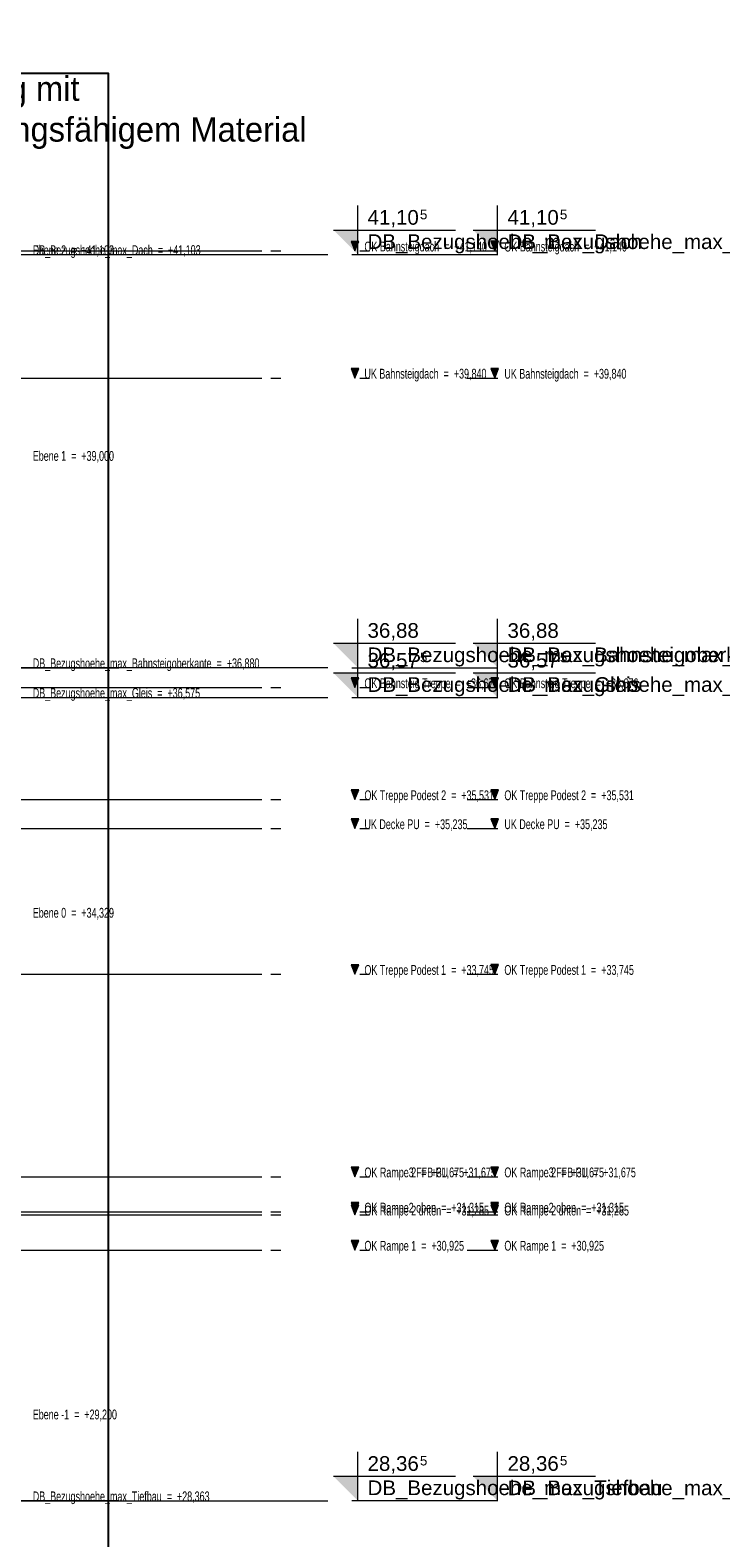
# Model space of a CAD drawing. Extents: x -805 to 3526, y -961 to 1039.
# Tile 245 of 256: x 1000.4 to 1007.46, y 27.98 to 43.4. Entities that reach past the tile are written whole.
import ezdxf
from ezdxf import colors
from ezdxf.entities.mleader import LeaderData, LeaderLine
from ezdxf.math import Vec2, Vec3

# ---------------------------------------------------------------- set-up
doc = ezdxf.new("R2010")
doc.units = 0
for name, pattern in [('_Ebene_', [4, 2, -1, 0, -1]), ('AUSGEZOGEN', [2, 1, 1]), ('P-HP-Dorsten 2022 - Schnitt - Schnitt 9 rechts der Rampe$0$_Ebene_', [4, 2, -1, 0, -1]), ('P-HP-Dorsten 2022 - Schnitt - Schnitt 9 rechts der Rampe$0$VE22-087 - Bf_Dorsten-Hervest ModellRevit2021_rvt-1-Schnitt 9$0$Verdeckt', [7.14375, 4.7625, -2.38125]), ('VE22-087 - Bf_Dorsten-Hervest ModellRevit2021_rvt-1-Schnitt 7$0$Verdeckt', [7.14375, 4.7625, -2.38125])]:
    doc.linetypes.add(name, pattern=pattern)
doc.layers.get('0').update_dxf_attribs({"color": 251})
for name, color, linetype, lineweight in [('A-FLOR-LEVL', 51, 'Continuous', 5), ('P-HP-Dorsten 2022 - Schnitt - Schnitt 9 rechts der Rampe$0$A-FLOR-LEVL', 51, 'Continuous', 5), ('P-HP-Dorsten 2022 - Schnitt - Schnitt 9 rechts der Rampe$0$VE22-087 - Bf_Dorsten-Hervest ModellRevit2021_rvt-1-Schnitt 9$0$A-FLOR-LEVL', 51, 'Continuous', 5), ('TTK-B-Bestand', 252, 'Continuous', 35), ('TTK-P-Treppe oben', 12, 'Continuous', 25), ('TTK-P-Treppe unten', 12, 'Continuous', 25), ('VE22-087 - Bf_Dorsten-Hervest ModellRevit2021_rvt-1-Schnitt 7$0$A-FLOR-LEVL', 51, 'Continuous', 5), ('VE22-087 - Bf_rvt-1-Schnitt 8$0$A-FLOR-LEVL', 51, 'Continuous', 5)]:
    doc.layers.add(name, color=color, linetype=linetype, lineweight=lineweight)
for name, color, linetype in [('TTK-P-Ablage', 162, 'Continuous'), ('TTK-P-Bahnsteig', 12, 'Continuous'), ('TTK-P-TEXT', 12, 'AUSGEZOGEN'), ('TTK-P-Verm-ProVI', 112, 'Continuous'), ('TTK-QP-links', 250, 'Continuous'), ('TTK-QP-rechts', 251, 'Continuous')]:
    doc.layers.add(name, color=color, linetype=linetype)
doc.styles.add('AKG DIN 6776', font='AKG_DIN67.TTF')
doc.styles.add('Arial Narrow', font='ARIALN.TTF', dxfattribs={"width": 0.8, "height": 100})
doc.styles.add('P-HP-Dorsten 2022 - Schnitt - Schnitt 9 rechts der Rampe$0$Arial Narrow', font='ARIALN.TTF', dxfattribs={"width": 0.8, "height": 100})
doc.styles.add('P-HP-Dorsten 2022 - Schnitt - Schnitt 9 rechts der Rampe$0$VE22-087 - Bf_Dorsten-Hervest ModellRevit2021_rvt-1-Schnitt 9$0$Arial', font='arial.ttf', dxfattribs={"height": 150})
doc.styles.add('P-HP-Dorsten 2022 - Schnitt - Schnitt 9 rechts der Rampe$0$VE22-087 - Bf_Dorsten-Hervest ModellRevit2021_rvt-1-Schnitt 9$0$Arial_1', font='arial.ttf', dxfattribs={"height": 97.483633})
doc.styles.add('VE22-087 - Bf_Dorsten-Hervest ModellRevit2021_rvt-1-Schnitt 7$0$Arial', font='arial.ttf', dxfattribs={"height": 150})
doc.styles.add('VE22-087 - Bf_Dorsten-Hervest ModellRevit2021_rvt-1-Schnitt 7$0$Arial_1', font='arial.ttf', dxfattribs={"height": 97.483633})
doc.styles.add('VE22-087 - Bf_rvt-1-Schnitt 8$0$Arial Narrow', font='ARIALN.TTF', dxfattribs={"width": 0.8, "height": 100})
doc.dimstyles.new('TTK$6', dxfattribs={"dimtxt": 2.5, "dimasz": 2.5, "dimexe": 3.5, "dimexo": 0.1, "dimgap": 1, "dimtad": 1, "dimzin": 0, "dimtxsty": 'AKG DIN 6776', "dimblk": 'OBLIQUE', "dimcen": -0.09, "dimdle": 3, "dimse1": 1, "dimse2": 1, "dimclrd": 256, "dimclre": 256, "dimclrt": 256, "dimadec": 3, "dimazin": 0, "dimtfac": 1, "dimtofl": 0, "dimtmove": 0, "dimatfit": 3, "dimldrblk": 'OBLIQUE', "dimfxl": 7, "dimfxlon": 1, "dimtolj": 1, "dimtzin": 0, "dimlwd": -1, "dimlwe": -1, "dimarcsym": 0})

# ---------------------------------------------------------------- blocks, each defined once
blk = doc.blocks.new('_None')
blk = doc.blocks.new('VE22-087 - Bf_rvt-1-Schnitt 8')
at = {"layer": 'VE22-087 - Bf_rvt-1-Schnitt 8$0$A-FLOR-LEVL', "char_height": 100, "attachment_point": 1, "style": 'VE22-087 - Bf_rvt-1-Schnitt 8$0$Arial Narrow'}
for s, insert, width in [('DB_Bezugshoehe_max_Dach  =  +41,103', (22712, 41198), 2151.73), ('DB_Bezugshoehe_max_Bahnsteigoberkante  =  +36,880', (22712, 36974), 2911.73), ('DB_Bezugshoehe_max_Gleis  =  +36,575', (22712, 36670), 2145.32), ('DB_Bezugshoehe_max_Tiefbau  =  +28,363', (22712, 28457), 2270.38)]:
    blk.add_mtext(s, dxfattribs=dict(at, insert=insert, width=width))
blk = doc.blocks.new('Schnitt8')
at = {"lineweight": 5, "xscale": 0.001, "yscale": 0.001, "zscale": 0.001}
blk.add_blockref('VE22-087 - Bf_rvt-1-Schnitt 8', (5.27, -32.595), dxfattribs=at)
at = {"layer": 'A-FLOR-LEVL', "char_height": 0.1, "attachment_point": 1, "style": 'Arial Narrow'}
for s, insert, width in [('Ebene 2  =  +41,103', (27.982, 8.602), 1.0454), ('Ebene 1  =  +39,000', (27.982, 6.499), 1.0454), ('Ebene 0  =  +34,329', (27.982, 1.828), 1.0454), ('Ebene -1  =  +29,200', (27.982, -3.301), 1.08388)]:
    blk.add_mtext(s, dxfattribs=dict(at, insert=insert, width=width))
blk = doc.blocks.new('*D549')
at = {"layer": 'DEFPOINTS', "color": 0}
for p in [(1594.653, 36.74), (1594.306, 36.575), (8.223, 0)]:
    blk.add_point(p, dxfattribs=at)
at = {"layer": 'TTK-B-Bestand', "insert": (1594.109, 36.983), "char_height": 0.25, "attachment_point": 5, "style": 'AKG DIN 6776'}
blk.add_mtext('\\A1;36,588', dxfattribs=at)
blk = doc.blocks.new('_OBLIQUE')
at = {"color": 0, "linetype": 'ByBlock'}
blk.add_line((-0.5, -0.5), (0.5, 0.5), dxfattribs=at)
blk = doc.blocks.new('*D548')
at = {"layer": 'DEFPOINTS', "color": 0}
for p in [(1585.537, 36.771), (1585.046, 36.614), (-0.868, 0.031)]:
    blk.add_point(p, dxfattribs=at)
at = {"layer": 'TTK-B-Bestand', "insert": (1585.018, 37.014), "char_height": 0.25, "attachment_point": 5, "style": 'AKG DIN 6776'}
blk.add_mtext('\\A1;36,621', dxfattribs=at)
blk = doc.blocks.new('*D547')
at = {"layer": 'DEFPOINTS', "color": 0}
for p in [(1244.185, 35.531), (0, 0)]:
    blk.add_point(p, dxfattribs=at)
at = {"layer": 'TTK-P-Treppe unten', "insert": (1244.139, 35.915), "char_height": 0.25, "attachment_point": 5, "style": 'AKG DIN 6776', "bg_fill": 3, "box_fill_scale": 1.1, "bg_fill_color": 256, "bg_fill_true_color": 13158600, "bg_fill_transparency": 0}
blk.add_mtext('\\A1;35,53', dxfattribs=at)
at = {"layer": 'DEFPOINTS', "color": 0}
blk.add_point((1244.595, 35.671), dxfattribs=at)
blk = doc.blocks.new('*D546')
at = {"layer": 'DEFPOINTS', "color": 0}
for p in [(1248.957, 37.452), (1249.082, 37.334), (0, 0)]:
    blk.add_point(p, dxfattribs=at)
at = {"layer": 'TTK-P-Treppe unten', "insert": (1249.413, 37.696), "char_height": 0.25, "attachment_point": 5, "style": 'AKG DIN 6776'}
blk.add_mtext('\\A1;37,33', dxfattribs=at)
blk = doc.blocks.new('*D545')
at = {"layer": 'DEFPOINTS', "color": 0}
for p in [(1259.602, 37.476), (1259.699, 37.387), (0.198, 0.04)]:
    blk.add_point(p, dxfattribs=at)
at = {"layer": 'TTK-P-Treppe unten', "insert": (1259.146, 37.72), "char_height": 0.25, "attachment_point": 5, "style": 'AKG DIN 6776'}
blk.add_mtext('\\A1;37,35', dxfattribs=at)
blk = doc.blocks.new('Ebene - Allgemein-1046862-Schnitt 7')
at = {"layer": 'A-FLOR-LEVL'}
blk.add_hatch(color=256, dxfattribs=at).paths.add_polyline_path([(27759, 36774), (27720, 36676), (27680, 36774)])
at = {"layer": 'A-FLOR-LEVL', "lineweight": 9}
for p, q in [((27759, 36774), (27680, 36774)), ((27680, 36774), (27720, 36676)), ((27720, 36676), (27759, 36774))]:
    blk.add_line(p, q, dxfattribs=at)
blk = doc.blocks.new('VE22-087 - Bf_Dorsten-Hervest ModellRevit2021_rvt-1-Schnitt 7$0$Ebene - Beschriftung Ebene-25273-Schnitt 7')
at = {"layer": 'VE22-087 - Bf_Dorsten-Hervest ModellRevit2021_rvt-1-Schnitt 7$0$A-FLOR-LEVL', "lineweight": 9}
blk.add_hatch(color=256, dxfattribs=at).paths.add_polyline_path([(27750, 37130), (27750, 36880), (27500, 37130)])
at = {"layer": 'VE22-087 - Bf_Dorsten-Hervest ModellRevit2021_rvt-1-Schnitt 7$0$A-FLOR-LEVL', "color": 90, "lineweight": 18}
for p, q in [((27750, 36880), (27750, 37380)), ((27500, 37130), (28750, 37130))]:
    blk.add_line(p, q, dxfattribs=at)
blk = doc.blocks.new('Schnitt7links neben rampe')
at = {"layer": 'A-FLOR-LEVL', "linetype": '_Ebene_'}
for p, q in [((-17.016, 1.3), (20.196, 1.3)), ((-17.016, 0), (20.196, 0)), ((-17.016, -3.164), (20.196, -3.164)), ((-17.016, -4.309), (20.196, -4.309)), ((-17.016, -4.605), (20.196, -4.605)), ((-17.016, -6.095), (20.196, -6.095)), ((-17.016, -8.165), (20.196, -8.165)), ((-17.016, -8.165), (20.196, -8.165)), ((-17.016, -8.525), (20.196, -8.525)), ((-17.016, -8.555), (20.196, -8.555)), ((-17.016, -8.915), (20.196, -8.915))]:
    blk.add_line(p, q, dxfattribs=at)
at = {"layer": 'VE22-087 - Bf_Dorsten-Hervest ModellRevit2021_rvt-1-Schnitt 7$0$A-FLOR-LEVL', "linetype": 'VE22-087 - Bf_Dorsten-Hervest ModellRevit2021_rvt-1-Schnitt 7$0$Verdeckt', "lineweight": 9}
for p, q in [((-17.016, 1.263), (20.196, 1.263)), ((-17.016, -2.961), (20.196, -2.961)), ((-17.016, -3.265), (20.196, -3.265)), ((-17.016, -11.477), (20.196, -11.477))]:
    blk.add_line(p, q, dxfattribs=at)
at = {"layer": 'A-FLOR-LEVL', "lineweight": 9, "xscale": 0.001, "yscale": 0.001, "zscale": 0.001}
for p in [(-7.555, -35.376), (-7.555, -36.676), (-7.555, -39.84), (-7.555, -40.985), (-7.555, -41.281), (-7.555, -42.771), (-7.555, -44.841), (-7.555, -44.841), (-7.555, -45.201), (-7.555, -45.231), (-7.555, -45.591)]:
    blk.add_blockref('Ebene - Allgemein-1046862-Schnitt 7', p, dxfattribs=at)
at = {"layer": 'VE22-087 - Bf_Dorsten-Hervest ModellRevit2021_rvt-1-Schnitt 7$0$A-FLOR-LEVL', "color": 90, "lineweight": 18, "xscale": 0.001, "yscale": 0.001, "zscale": 0.001}
for p in [(-7.555, -35.617), (-7.555, -39.84), (-7.555, -40.145), (-7.555, -48.357)]:
    blk.add_blockref('VE22-087 - Bf_Dorsten-Hervest ModellRevit2021_rvt-1-Schnitt 7$0$Ebene - Beschriftung Ebene-25273-Schnitt 7', p, dxfattribs=at)
at = {"layer": 'A-FLOR-LEVL', "char_height": 0.1, "attachment_point": 1, "style": 'Arial Narrow'}
for s, insert, width in [('OK Bahnsteigdach  =  +41,140', (20.264, 1.394), 1.57451), ('UK Bahnsteigdach  =  +39,840', (20.264, 0.094), 1.5681), ('OK Bahnsteig Treppe  =  +36,676', (20.264, -3.07), 1.72202), ('OK Treppe Podest 2  =  +35,531', (20.264, -4.215), 1.6643), ('UK Decke PU  =  +35,235', (20.264, -4.511), 1.31797), ('OK Treppe Podest 1  =  +33,745', (20.264, -6.001), 1.6643), ('OK Rampe3 FFB PU  =  +31,675', (20.264, -8.071), 1.68034), ('OK Rampe 2  =  +31,675', (20.264, -8.071), 1.27308), ('OK Rampe2 oben  =  +31,315', (20.264, -8.431), 1.52962), ('OK Rampe 2 unten  =  +31,285', (20.264, -8.461), 1.59375), ('OK Rampe 1  =  +30,925', (20.264, -8.821), 1.27308)]:
    blk.add_mtext(s, dxfattribs=dict(at, insert=insert, width=width))
at = {"layer": 'VE22-087 - Bf_Dorsten-Hervest ModellRevit2021_rvt-1-Schnitt 7$0$A-FLOR-LEVL', "lineweight": 9, "attachment_point": 1}
for s, insert, char_height, width, style in [('41,10', (20.296, 1.718), 0.15, 0.64937, 'VE22-087 - Bf_Dorsten-Hervest ModellRevit2021_rvt-1-Schnitt 7$0$Arial'), ('5', (20.832, 1.721), 0.0975, 0.0962, 'VE22-087 - Bf_Dorsten-Hervest ModellRevit2021_rvt-1-Schnitt 7$0$Arial_1'), ('DB_Bezugshoehe_max_Dach', (20.296, 1.469), 0.15, 3.45928, 'VE22-087 - Bf_Dorsten-Hervest ModellRevit2021_rvt-1-Schnitt 7$0$Arial'), ('36,88', (20.296, -2.506), 0.15, 0.64937, 'VE22-087 - Bf_Dorsten-Hervest ModellRevit2021_rvt-1-Schnitt 7$0$Arial'), ('DB_Bezugshoehe_max_Bahnsteigoberkante', (20.296, -2.754), 0.15, 5.16287, 'VE22-087 - Bf_Dorsten-Hervest ModellRevit2021_rvt-1-Schnitt 7$0$Arial'), ('36,57', (20.296, -2.81), 0.15, 0.64937, 'VE22-087 - Bf_Dorsten-Hervest ModellRevit2021_rvt-1-Schnitt 7$0$Arial'), ('5', (20.832, -2.807), 0.0975, 0.0962, 'VE22-087 - Bf_Dorsten-Hervest ModellRevit2021_rvt-1-Schnitt 7$0$Arial_1'), ('DB_Bezugshoehe_max_Gleis', (20.296, -3.058), 0.15, 3.44325, 'VE22-087 - Bf_Dorsten-Hervest ModellRevit2021_rvt-1-Schnitt 7$0$Arial'), ('28,36', (20.296, -11.022), 0.15, 0.64937, 'VE22-087 - Bf_Dorsten-Hervest ModellRevit2021_rvt-1-Schnitt 7$0$Arial'), ('5', (20.832, -11.019), 0.0975, 0.0962, 'VE22-087 - Bf_Dorsten-Hervest ModellRevit2021_rvt-1-Schnitt 7$0$Arial_1'), ('DB_Bezugshoehe_max_Tiefbau', (20.296, -11.271), 0.15, 3.72384, 'VE22-087 - Bf_Dorsten-Hervest ModellRevit2021_rvt-1-Schnitt 7$0$Arial')]:
    blk.add_mtext(s, dxfattribs=dict(at, insert=insert, char_height=char_height, width=width, style=style))
blk = doc.blocks.new('P-HP-Dorsten 2022 - Schnitt - Schnitt 9 rechts der Rampe$0$Ebene - Allgemein-1046862-Schnitt 9')
at = {"layer": 'P-HP-Dorsten 2022 - Schnitt - Schnitt 9 rechts der Rampe$0$A-FLOR-LEVL'}
blk.add_hatch(color=256, dxfattribs=at).paths.add_polyline_path([(26197, 36774), (26157, 36676), (26118, 36774)])
at = {"layer": 'P-HP-Dorsten 2022 - Schnitt - Schnitt 9 rechts der Rampe$0$A-FLOR-LEVL', "lineweight": 9}
for p, q in [((26197, 36774), (26118, 36774)), ((26118, 36774), (26157, 36676)), ((26157, 36676), (26197, 36774))]:
    blk.add_line(p, q, dxfattribs=at)
blk = doc.blocks.new('P-HP-Dorsten 2022 - Schnitt - Schnitt 9 rechts der Rampe$0$VE22-087 - Bf_Dorsten-Hervest ModellRevit2021_rvt-1-Schnitt 9$0$Ebene - Beschriftung Ebene-25273-Schnitt 9')
at = {"layer": 'P-HP-Dorsten 2022 - Schnitt - Schnitt 9 rechts der Rampe$0$VE22-087 - Bf_Dorsten-Hervest ModellRevit2021_rvt-1-Schnitt 9$0$A-FLOR-LEVL', "lineweight": 9}
blk.add_hatch(color=256, dxfattribs=at).paths.add_polyline_path([(26188, 37130), (26188, 36880), (25938, 37130)])
at = {"layer": 'P-HP-Dorsten 2022 - Schnitt - Schnitt 9 rechts der Rampe$0$VE22-087 - Bf_Dorsten-Hervest ModellRevit2021_rvt-1-Schnitt 9$0$A-FLOR-LEVL', "color": 90, "lineweight": 18}
for p, q in [((26188, 36880), (26188, 37380)), ((25938, 37130), (27188, 37130))]:
    blk.add_line(p, q, dxfattribs=at)
blk = doc.blocks.new('P-HP-Dorsten 2022 - Schnitt - Schnitt 9 rechts der Rampe')
at = {"layer": 'P-HP-Dorsten 2022 - Schnitt - Schnitt 9 rechts der Rampe$0$A-FLOR-LEVL', "linetype": 'P-HP-Dorsten 2022 - Schnitt - Schnitt 9 rechts der Rampe$0$_Ebene_'}
for p, q in [((3138.736, 35240.905), (3179.524, 35240.905)), ((3138.736, 35239.605), (3179.524, 35239.605)), ((3138.736, 35236.441), (3179.524, 35236.441)), ((3138.736, 35235.296), (3179.524, 35235.296)), ((3138.736, 35235), (3179.524, 35235)), ((3138.736, 35233.51), (3179.524, 35233.51)), ((3138.736, 35231.44), (3179.524, 35231.44)), ((3138.736, 35231.44), (3179.524, 35231.44)), ((3138.736, 35231.08), (3179.524, 35231.08)), ((3138.736, 35231.05), (3179.524, 35231.05)), ((3138.736, 35230.69), (3179.524, 35230.69))]:
    blk.add_line(p, q, dxfattribs=at)
at = {"layer": 'P-HP-Dorsten 2022 - Schnitt - Schnitt 9 rechts der Rampe$0$VE22-087 - Bf_Dorsten-Hervest ModellRevit2021_rvt-1-Schnitt 9$0$A-FLOR-LEVL', "linetype": 'P-HP-Dorsten 2022 - Schnitt - Schnitt 9 rechts der Rampe$0$VE22-087 - Bf_Dorsten-Hervest ModellRevit2021_rvt-1-Schnitt 9$0$Verdeckt', "lineweight": 9}
for p, q in [((3138.736, 35240.868), (3179.524, 35240.868)), ((3138.736, 35236.645), (3179.524, 35236.645)), ((3138.736, 35236.34), (3179.524, 35236.34)), ((3138.736, 35228.128), (3179.524, 35228.128))]:
    blk.add_line(p, q, dxfattribs=at)
at = {"layer": 'P-HP-Dorsten 2022 - Schnitt - Schnitt 9 rechts der Rampe$0$A-FLOR-LEVL', "lineweight": 9, "xscale": 0.001, "yscale": 0.001, "zscale": 0.001}
for p in [(3153.337, 35204.229), (3153.337, 35202.929), (3153.337, 35199.765), (3153.337, 35198.62), (3153.337, 35198.324), (3153.337, 35196.834), (3153.337, 35194.764), (3153.337, 35194.764), (3153.337, 35194.404), (3153.337, 35194.374), (3153.337, 35194.014)]:
    blk.add_blockref('P-HP-Dorsten 2022 - Schnitt - Schnitt 9 rechts der Rampe$0$Ebene - Allgemein-1046862-Schnitt 9', p, dxfattribs=at)
at = {"layer": 'P-HP-Dorsten 2022 - Schnitt - Schnitt 9 rechts der Rampe$0$VE22-087 - Bf_Dorsten-Hervest ModellRevit2021_rvt-1-Schnitt 9$0$A-FLOR-LEVL', "color": 90, "lineweight": 18, "xscale": 0.001, "yscale": 0.001, "zscale": 0.001}
for p in [(3153.337, 35203.989), (3153.337, 35199.765), (3153.337, 35199.461), (3153.337, 35191.249)]:
    blk.add_blockref('P-HP-Dorsten 2022 - Schnitt - Schnitt 9 rechts der Rampe$0$VE22-087 - Bf_Dorsten-Hervest ModellRevit2021_rvt-1-Schnitt 9$0$Ebene - Beschriftung Ebene-25273-Schnitt 9', p, dxfattribs=at)
at = {"layer": 'P-HP-Dorsten 2022 - Schnitt - Schnitt 9 rechts der Rampe$0$A-FLOR-LEVL', "char_height": 0.1, "attachment_point": 1, "style": 'P-HP-Dorsten 2022 - Schnitt - Schnitt 9 rechts der Rampe$0$Arial Narrow'}
for s, insert, width in [('OK Bahnsteigdach  =  +41,140', (3179.592, 35241), 1.57451), ('UK Bahnsteigdach  =  +39,840', (3179.592, 35239.7), 1.5681), ('OK Bahnsteig Treppe  =  +36,676', (3179.592, 35236.535), 1.72202), ('OK Treppe Podest 2  =  +35,531', (3179.592, 35235.39), 1.6643), ('UK Decke PU  =  +35,235', (3179.592, 35235.094), 1.31797), ('OK Treppe Podest 1  =  +33,745', (3179.592, 35233.604), 1.6643), ('OK Rampe3 FFB PU  =  +31,675', (3179.592, 35231.534), 1.68034), ('OK Rampe 2  =  +31,675', (3179.592, 35231.534), 1.27308), ('OK Rampe2 oben  =  +31,315', (3179.592, 35231.174), 1.52962), ('OK Rampe 2 unten  =  +31,285', (3179.592, 35231.144), 1.59375), ('OK Rampe 1  =  +30,925', (3179.592, 35230.784), 1.27308)]:
    blk.add_mtext(s, dxfattribs=dict(at, insert=insert, width=width))
at = {"layer": 'P-HP-Dorsten 2022 - Schnitt - Schnitt 9 rechts der Rampe$0$VE22-087 - Bf_Dorsten-Hervest ModellRevit2021_rvt-1-Schnitt 9$0$A-FLOR-LEVL', "lineweight": 9, "attachment_point": 1}
for s, insert, char_height, width, style in [('41,10', (3179.624, 35241.323), 0.15, 0.64937, 'P-HP-Dorsten 2022 - Schnitt - Schnitt 9 rechts der Rampe$0$VE22-087 - Bf_Dorsten-Hervest ModellRevit2021_rvt-1-Schnitt 9$0$Arial'), ('5', (3180.16, 35241.326), 0.0975, 0.0962, 'P-HP-Dorsten 2022 - Schnitt - Schnitt 9 rechts der Rampe$0$VE22-087 - Bf_Dorsten-Hervest ModellRevit2021_rvt-1-Schnitt 9$0$Arial_1'), ('DB_Bezugshoehe_max_Dach', (3179.624, 35241.075), 0.15, 3.45928, 'P-HP-Dorsten 2022 - Schnitt - Schnitt 9 rechts der Rampe$0$VE22-087 - Bf_Dorsten-Hervest ModellRevit2021_rvt-1-Schnitt 9$0$Arial'), ('36,88', (3179.624, 35237.1), 0.15, 0.64937, 'P-HP-Dorsten 2022 - Schnitt - Schnitt 9 rechts der Rampe$0$VE22-087 - Bf_Dorsten-Hervest ModellRevit2021_rvt-1-Schnitt 9$0$Arial'), ('DB_Bezugshoehe_max_Bahnsteigoberkante', (3179.624, 35236.851), 0.15, 5.16287, 'P-HP-Dorsten 2022 - Schnitt - Schnitt 9 rechts der Rampe$0$VE22-087 - Bf_Dorsten-Hervest ModellRevit2021_rvt-1-Schnitt 9$0$Arial'), ('36,57', (3179.624, 35236.795), 0.15, 0.64937, 'P-HP-Dorsten 2022 - Schnitt - Schnitt 9 rechts der Rampe$0$VE22-087 - Bf_Dorsten-Hervest ModellRevit2021_rvt-1-Schnitt 9$0$Arial'), ('5', (3180.16, 35236.799), 0.0975, 0.0962, 'P-HP-Dorsten 2022 - Schnitt - Schnitt 9 rechts der Rampe$0$VE22-087 - Bf_Dorsten-Hervest ModellRevit2021_rvt-1-Schnitt 9$0$Arial_1'), ('DB_Bezugshoehe_max_Gleis', (3179.624, 35236.547), 0.15, 3.44325, 'P-HP-Dorsten 2022 - Schnitt - Schnitt 9 rechts der Rampe$0$VE22-087 - Bf_Dorsten-Hervest ModellRevit2021_rvt-1-Schnitt 9$0$Arial'), ('28,36', (3179.624, 35228.583), 0.15, 0.64937, 'P-HP-Dorsten 2022 - Schnitt - Schnitt 9 rechts der Rampe$0$VE22-087 - Bf_Dorsten-Hervest ModellRevit2021_rvt-1-Schnitt 9$0$Arial'), ('5', (3180.16, 35228.586), 0.0975, 0.0962, 'P-HP-Dorsten 2022 - Schnitt - Schnitt 9 rechts der Rampe$0$VE22-087 - Bf_Dorsten-Hervest ModellRevit2021_rvt-1-Schnitt 9$0$Arial_1'), ('DB_Bezugshoehe_max_Tiefbau', (3179.624, 35228.335), 0.15, 3.72384, 'P-HP-Dorsten 2022 - Schnitt - Schnitt 9 rechts der Rampe$0$VE22-087 - Bf_Dorsten-Hervest ModellRevit2021_rvt-1-Schnitt 9$0$Arial')]:
    blk.add_mtext(s, dxfattribs=dict(at, insert=insert, char_height=char_height, width=width, style=style))
blk = doc.blocks.new('*D540')
at = {"layer": 'DEFPOINTS', "color": 0}
for p in [(1239.248, 37.326), (-4.937, 1.794)]:
    blk.add_point(p, dxfattribs=at)
at = {"layer": 'TTK-P-Treppe unten', "insert": (1238.868, 37.709), "char_height": 0.25, "attachment_point": 5, "style": 'AKG DIN 6776', "bg_fill": 3, "box_fill_scale": 1.1, "bg_fill_color": 256, "bg_fill_true_color": 13158600, "bg_fill_transparency": 0}
blk.add_mtext('\\A1;37,329', dxfattribs=at)
at = {"layer": 'DEFPOINTS', "color": 0}
blk.add_point((1239.412, 37.466), dxfattribs=at)
blk = doc.blocks.new('*D538')
at = {"layer": 'DEFPOINTS', "color": 0}
for p in [(1076.64, 36.011), (1076.79, 35.997), (0, 0)]:
    blk.add_point(p, dxfattribs=at)
at = {"layer": 'TTK-P-Treppe oben', "insert": (1076.183, 36.255), "char_height": 0.25, "attachment_point": 5, "style": 'AKG DIN 6776'}
blk.add_mtext('\\A1;36,00', dxfattribs=at)
blk = doc.blocks.new('*D536')
at = {"layer": 'DEFPOINTS', "color": 0}
for p in [(1593.426, 36.652), (1593.91, 36.652), (733.066, 0.107)]:
    blk.add_point(p, dxfattribs=at)
at = {"layer": 'TTK-P-TEXT', "insert": (1594.454, 36.896), "char_height": 0.25, "attachment_point": 5, "style": 'AKG DIN 6776'}
blk.add_mtext('\\A1;36,589', dxfattribs=at)

msp = doc.modelspace()

# ---------------------------------------------------------------- block references
at = {"layer": 'TTK-P-Ablage', "color": 251}
msp.add_blockref('Schnitt8', (972.4407, 32.5953), dxfattribs=at)

# ---------------------------------------------------------------- dimensions: what is measured, and where the dimension line sits
at = {"layer": 'TTK-B-Bestand', "color": 251}
for feature_location, offset, origin, text, picture, middle in [((1585.0459, 36.614), (0.4461, 0.1576), (-0.8681, 0.0309), '36,621', '*D548', (1585.0178, 37.0144)), ((1594.3062, 36.5752), (0.2947, 0.1656), (8.2233, 0), '36,588', '*D549', (1594.1093, 36.9835))]:
    dim = msp.add_ordinate_dim(feature_location=feature_location, offset=offset, dtype=0, origin=origin, text=text, dimstyle='TTK$6', override={"dimscale": 0, "dimdec": 3, "dimtmove": 1, "dimfxlon": 0}, dxfattribs=at)
    dim.commit()
    dim.dimension.update_dxf_attribs({"geometry": picture, "text_midpoint": middle})

# ---------------------------------------------------------------- leaders
at = {"layer": 'TTK-P-TEXT', "color": 251}
ml = msp.add_multileader_mtext('Standard', dxfattribs=at)
ml.set_content('\\A1;Verfüllung mit \\Pverdichtungsfähigem Material', color=256, style='AKG DIN 6776')
ml.set_leader_properties(color=256)
ml.set_arrow_properties(name='NONE')
ml.build(insert=Vec2(0, 0))
ml.multileader.update_dxf_attribs({"dogleg_length": 3, "arrow_head_size": 0.3, "scale": 0.1})
ctx = ml.context
ctx.base_point, ctx.scale, ctx.char_height, ctx.arrow_head_size, ctx.landing_gap_size, ctx.plane_origin = Vec3(998.7572, 42.7637), 0.1, 0.25, 0.3, 0.1, Vec3(997.4628, 42.2027)
notes = []
notes.append((ctx, [(0, (1, 1, 0), (998.4572, 42.7993), (1, 0), 0.3, [(0, [(997.4628, 42.2027)], 0, [])])]))
ctx.mtext.insert, ctx.mtext.flow_direction = Vec3(998.8572, 42.9243), 5
for ctx, leaders in notes:
    for number, flags, end, landing, length, lines in leaders:
        leader = LeaderData()
        leader.index, (leader.has_last_leader_line, leader.has_dogleg_vector, leader.attachment_direction) = number, flags
        leader.last_leader_point, leader.dogleg_vector, leader.dogleg_length = Vec3(end), Vec3(landing), length
        for number, points, colour, breaks in lines:
            line = LeaderLine()
            line.index, line.vertices, line.color, line.breaks = number, Vec3.list(points), colors.encode_raw_color(colour), breaks
            leader.lines.append(line)
        ctx.leaders.append(leader)

# ---------------------------------------------------------------- next in the draw order: dimensions: what is measured, and where the dimension line sits
at = {"layer": 'TTK-P-Treppe unten', "color": 251}
dim = msp.add_ordinate_dim(feature_location=(1244.1853, 35.5313), offset=(0.4098, 0.14), dtype=0, origin=(0, 0), dimstyle='TTK$6', override={"dimscale": 0, "dimtfill": 1}, dxfattribs=at)
dim.commit()
dim.dimension.update_dxf_attribs({"geometry": '*D547', "text_midpoint": (1244.1389, 35.9152)})

# ---------------------------------------------------------------- next in the draw order: block references
at = {"layer": 'TTK-QP-links', "color": 251}
msp.add_blockref('Schnitt7links neben rampe', (984.9824, 39.8403), dxfattribs=at)
at = {"layer": 'TTK-QP-rechts', "color": 251}
msp.add_blockref('P-HP-Dorsten 2022 - Schnitt - Schnitt 9 rechts der Rampe', (-2175.7771, -35199.765), dxfattribs=at)

# ---------------------------------------------------------------- next in the draw order: dimensions: what is measured, and where the dimension line sits
at = {"layer": 'TTK-P-Treppe unten', "color": 251}
for feature_location, offset, origin, picture, middle in [((1249.0816, 37.3335), (-0.1245, 0.1184), (0, 0), '*D546', (1249.4133, 37.6958)), ((1259.6991, 37.3874), (-0.0973, 0.0891), (0.198, 0.0396), '*D545', (1259.1455, 37.7204))]:
    dim = msp.add_ordinate_dim(feature_location=feature_location, offset=offset, dtype=0, origin=origin, dimstyle='TTK$6', override={"dimscale": 0}, dxfattribs=at)
    dim.commit()
    dim.dimension.update_dxf_attribs({"geometry": picture, "text_midpoint": middle})

# ---------------------------------------------------------------- next in the draw order: dimensions: what is measured, and where the dimension line sits
dim = msp.add_ordinate_dim(feature_location=(1239.2481, 37.3256), offset=(0.1119, 0.1412), dtype=0, origin=(-4.9372, 1.7943), text='37,329', dimstyle='TTK$6', override={"dimscale": 0, "dimtfill": 1}, dxfattribs=at)
dim.commit()
dim.dimension.update_dxf_attribs({"geometry": '*D540', "text_midpoint": (1238.8681, 37.7095)})

# ---------------------------------------------------------------- next in the draw order: linework, layer by layer
at = {"layer": 'TTK-P-Bahnsteig', "color": 251}
msp.add_circle((473.7851, 39.1322), 1000, dxfattribs=at)
at = {"layer": 'TTK-P-Verm-ProVI', "color": 251}
msp.add_lwpolyline([(960.7782, 20.9619), (1001.1983, 20.9619), (1001.1983, 42.9556), (960.7782, 42.9556)], close=True, dxfattribs=at)

# ---------------------------------------------------------------- next in the draw order: dimensions: what is measured, and where the dimension line sits
at = {"layer": 'TTK-P-TEXT', "color": 251}
dim = msp.add_ordinate_dim(feature_location=(1593.4264, 36.6522), offset=(0.4831, 0), dtype=0, origin=(733.0659, 0.1071), text='36,589', dimstyle='TTK$6', override={"dimscale": 0, "dimfxlon": 0}, dxfattribs=at)
dim.commit()
dim.dimension.update_dxf_attribs({"geometry": '*D536', "text_midpoint": (1594.4538, 36.896)})
at = {"layer": 'TTK-P-Treppe oben', "color": 251}
dim = msp.add_ordinate_dim(feature_location=(1076.7895, 35.997), offset=(-0.15, 0.014), dtype=0, origin=(0, 0), dimstyle='TTK$6', override={"dimscale": 0}, dxfattribs=at)
dim.commit()
dim.dimension.update_dxf_attribs({"geometry": '*D538', "text_midpoint": (1076.1833, 36.2548)})

doc.saveas('drawing.dxf')
